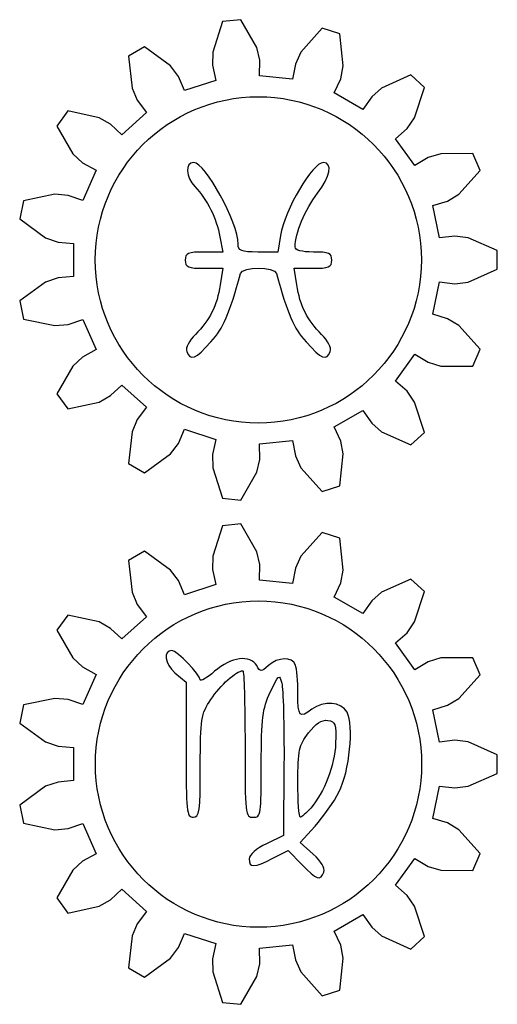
# Model space of a CAD drawing. Header units: millimetres. Extents: x -108 to 163, y -154 to 166.
# Tile 3 of 138: x -106 to -90, y 7 to 40. Entities that reach past the tile are written whole.
import ezdxf

# ---------------------------------------------------------------- set-up
doc = ezdxf.new("R2010")
doc.units = ezdxf.units.MM
doc.header["$MEASUREMENT"] = 0
doc.layers.add('Layer 1', color=7, linetype='Continuous')

msp = doc.modelspace()

# ---------------------------------------------------------------- linework, layer by layer
at = {"layer": 'Layer 1', "color": 12, "lineweight": 25}
for points, knots in [([(-91.9479, 32.9458), (-91.9479, 32.9458), (-91.4286, 33.0082), (-91.4286, 33.0082), (-91.4286, 33.0082), (-90.9878, 32.9537), (-90.9878, 32.9537), (-90.9878, 32.9537), (-89.9997, 32.5184), (-89.9997, 32.5184), (-89.9997, 32.5184), (-89.9998, 31.8917), (-89.9998, 31.8917), (-89.9998, 31.8917), (-90.9879, 31.4564), (-90.9879, 31.4564), (-90.9879, 31.4564), (-91.4286, 31.4019), (-91.4286, 31.4019), (-91.4286, 31.4019), (-91.9479, 31.4643), (-91.9479, 31.4643), (-91.9479, 31.4643), (-92.1794, 30.3752), (-92.1794, 30.3752), (-92.1794, 30.3752), (-91.6797, 30.221), (-91.6797, 30.221), (-91.6797, 30.221), (-91.2992, 29.9919), (-91.2992, 29.9919), (-91.2992, 29.9919), (-90.5735, 29.1923), (-90.5735, 29.1923), (-90.5735, 29.1923), (-90.8284, 28.6198), (-90.8284, 28.6198), (-90.8284, 28.6198), (-91.9082, 28.6241), (-91.9082, 28.6241), (-91.9082, 28.6241), (-92.333, 28.7535), (-92.333, 28.7535), (-92.333, 28.7535), (-92.782, 29.0218), (-92.782, 29.0218), (-92.782, 29.0218), (-93.4365, 28.121), (-93.4365, 28.121), (-93.4365, 28.121), (-93.0426, 27.7768), (-93.0426, 27.7768), (-93.0426, 27.7768), (-92.7882, 27.4128), (-92.7882, 27.4128), (-92.7882, 27.4128), (-92.4505, 26.3872), (-92.4505, 26.3872), (-92.4505, 26.3872), (-92.9162, 25.968), (-92.9162, 25.968), (-92.9162, 25.968), (-93.9009, 26.4109), (-93.9009, 26.4109), (-93.9009, 26.4109), (-94.2364, 26.702), (-94.2364, 26.702), (-94.2364, 26.702), (-94.5374, 27.1296), (-94.5374, 27.1296), (-94.5374, 27.1296), (-95.5017, 26.5729), (-95.5017, 26.5729), (-95.5017, 26.5729), (-95.2819, 26.0984), (-95.2819, 26.0984), (-95.2819, 26.0984), (-95.1976, 25.6624), (-95.1976, 25.6624), (-95.1976, 25.6624), (-95.3062, 24.5881), (-95.3062, 24.5881), (-95.3062, 24.5881), (-95.9022, 24.3945), (-95.9022, 24.3945), (-95.9022, 24.3945), (-96.6215, 25.1997), (-96.6215, 25.1997), (-96.6215, 25.1997), (-96.8096, 25.6021), (-96.8096, 25.6021), (-96.8096, 25.6021), (-96.9107, 26.1152), (-96.9107, 26.1152), (-96.9107, 26.1152), (-98.0181, 25.9988), (-98.0181, 25.9988), (-98.0181, 25.9988), (-98.0103, 25.4759), (-98.0103, 25.4759), (-98.0103, 25.4759), (-98.1106, 25.0432), (-98.1106, 25.0432), (-98.1106, 25.0432), (-98.6468, 24.106), (-98.6468, 24.106), (-98.6468, 24.106), (-99.27, 24.1715), (-99.27, 24.1715), (-99.27, 24.1715), (-99.5997, 25.1997), (-99.5997, 25.1997), (-99.5997, 25.1997), (-99.6078, 25.6438), (-99.6078, 25.6438), (-99.6078, 25.6438), (-99.4915, 26.1536), (-99.4915, 26.1536), (-99.4915, 26.1536), (-100.5504, 26.4977), (-100.5504, 26.4977), (-100.5504, 26.4977), (-100.756, 26.0168), (-100.756, 26.0168), (-100.756, 26.0168), (-101.0236, 25.6624), (-101.0236, 25.6624), (-101.0236, 25.6624), (-101.8947, 25.0243), (-101.8947, 25.0243), (-101.8947, 25.0243), (-102.4374, 25.3376), (-102.4374, 25.3376), (-102.4374, 25.3376), (-102.3203, 26.4109), (-102.3203, 26.4109), (-102.3203, 26.4109), (-102.1471, 26.8199), (-102.1471, 26.8199), (-102.1471, 26.8199), (-101.8334, 27.2384), (-101.8334, 27.2384), (-101.8334, 27.2384), (-102.6609, 27.9835), (-102.6609, 27.9835), (-102.6609, 27.9835), (-103.0443, 27.6277), (-103.0443, 27.6277), (-103.0443, 27.6277), (-103.433, 27.4128), (-103.433, 27.4128), (-103.433, 27.4128), (-104.4883, 27.1841), (-104.4883, 27.1841), (-104.4883, 27.1841), (-104.8566, 27.6911), (-104.8566, 27.6911), (-104.8566, 27.6911), (-104.3131, 28.6241), (-104.3131, 28.6241), (-104.3131, 28.6241), (-103.9885, 28.9273), (-103.9885, 28.9273), (-103.9885, 28.9273), (-103.5317, 29.182), (-103.5317, 29.182), (-103.5317, 29.182), (-103.9846, 30.1992), (-103.9846, 30.1992), (-103.9846, 30.1992), (-104.4796, 30.0302), (-104.4796, 30.0302), (-104.4796, 30.0302), (-104.922, 29.9919), (-104.922, 29.9919), (-104.922, 29.9919), (-105.9791, 30.2122), (-105.9791, 30.2122), (-105.9791, 30.2122), (-106.1094, 30.8252), (-106.1094, 30.8252), (-106.1094, 30.8252), (-105.2333, 31.4564), (-105.2333, 31.4564), (-105.2333, 31.4564), (-104.8135, 31.6014), (-104.8135, 31.6014), (-104.8135, 31.6014), (-104.2926, 31.6483), (-104.2926, 31.6483), (-104.2926, 31.6483), (-104.2926, 32.7618), (-104.2926, 32.7618), (-104.2926, 32.7618), (-104.8135, 32.8087), (-104.8135, 32.8087), (-104.8135, 32.8087), (-105.2333, 32.9537), (-105.2333, 32.9537), (-105.2333, 32.9537), (-106.1093, 33.5849), (-106.1093, 33.5849), (-106.1093, 33.5849), (-105.979, 34.1979), (-105.979, 34.1979), (-105.979, 34.1979), (-104.922, 34.4183), (-104.922, 34.4183), (-104.922, 34.4183), (-104.4795, 34.38), (-104.4795, 34.38), (-104.4795, 34.38), (-103.9846, 34.211), (-103.9846, 34.211), (-103.9846, 34.211), (-103.5317, 35.2282), (-103.5317, 35.2282), (-103.5317, 35.2282), (-103.9885, 35.4829), (-103.9885, 35.4829), (-103.9885, 35.4829), (-104.3131, 35.7861), (-104.3131, 35.7861), (-104.3131, 35.7861), (-104.8566, 36.7191), (-104.8566, 36.7191), (-104.8566, 36.7191), (-104.4883, 37.2261), (-104.4883, 37.2261), (-104.4883, 37.2261), (-103.433, 36.9975), (-103.433, 36.9975), (-103.433, 36.9975), (-103.0443, 36.7825), (-103.0443, 36.7825), (-103.0443, 36.7825), (-102.6609, 36.4268), (-102.6609, 36.4268), (-102.6609, 36.4268), (-101.8334, 37.1719), (-101.8334, 37.1719), (-101.8334, 37.1719), (-102.1471, 37.5904), (-102.1471, 37.5904), (-102.1471, 37.5904), (-102.3203, 37.9994), (-102.3203, 37.9994), (-102.3203, 37.9994), (-102.4374, 39.0728), (-102.4374, 39.0728), (-102.4374, 39.0728), (-101.8947, 39.3861), (-101.8947, 39.3861), (-101.8947, 39.3861), (-101.0237, 38.748), (-101.0237, 38.748), (-101.0237, 38.748), (-100.7561, 38.3935), (-100.7561, 38.3935), (-100.7561, 38.3935), (-100.5505, 37.9126), (-100.5505, 37.9126), (-100.5505, 37.9126), (-99.4915, 38.2567), (-99.4915, 38.2567), (-99.4915, 38.2567), (-99.6079, 38.7666), (-99.6079, 38.7666), (-99.6079, 38.7666), (-99.5997, 39.2107), (-99.5997, 39.2107), (-99.5997, 39.2107), (-99.2701, 40.2389), (-99.2701, 40.2389), (-99.2701, 40.2389), (-98.6469, 40.3044), (-98.6469, 40.3044), (-98.6469, 40.3044), (-98.1107, 39.3672), (-98.1107, 39.3672), (-98.1107, 39.3672), (-98.0104, 38.9345), (-98.0104, 38.9345), (-98.0104, 38.9345), (-98.0182, 38.4115), (-98.0182, 38.4115), (-98.0182, 38.4115), (-96.9108, 38.2951), (-96.9108, 38.2951), (-96.9108, 38.2951), (-96.8097, 38.8083), (-96.8097, 38.8083), (-96.8097, 38.8083), (-96.6216, 39.2107), (-96.6216, 39.2107), (-96.6216, 39.2107), (-95.9023, 40.0159), (-95.9023, 40.0159), (-95.9023, 40.0159), (-95.3063, 39.8223), (-95.3063, 39.8223), (-95.3063, 39.8223), (-95.1976, 38.748), (-95.1976, 38.748), (-95.1976, 38.748), (-95.282, 38.3119), (-95.282, 38.3119), (-95.282, 38.3119), (-95.5018, 37.8373), (-95.5018, 37.8373), (-95.5018, 37.8373), (-94.5375, 37.2806), (-94.5375, 37.2806), (-94.5375, 37.2806), (-94.2364, 37.7083), (-94.2364, 37.7083), (-94.2364, 37.7083), (-93.9009, 37.9994), (-93.9009, 37.9994), (-93.9009, 37.9994), (-92.9162, 38.4424), (-92.9162, 38.4424), (-92.9162, 38.4424), (-92.4505, 38.0231), (-92.4505, 38.0231), (-92.4505, 38.0231), (-92.7882, 36.9975), (-92.7882, 36.9975), (-92.7882, 36.9975), (-93.0426, 36.6334), (-93.0426, 36.6334), (-93.0426, 36.6334), (-93.4364, 36.2893), (-93.4364, 36.2893), (-93.4364, 36.2893), (-92.7819, 35.3885), (-92.7819, 35.3885), (-92.7819, 35.3885), (-92.3329, 35.6567), (-92.3329, 35.6567), (-92.3329, 35.6567), (-91.908, 35.7862), (-91.908, 35.7862), (-91.908, 35.7862), (-90.8283, 35.7904), (-90.8283, 35.7904), (-90.8283, 35.7904), (-90.5734, 35.2179), (-90.5734, 35.2179), (-90.5734, 35.2179), (-91.299, 34.4183), (-91.299, 34.4183), (-91.299, 34.4183), (-91.6795, 34.1892), (-91.6795, 34.1892), (-91.6795, 34.1892), (-92.1793, 34.035), (-92.1793, 34.035), (-92.1793, 34.035), (-91.9479, 32.9458), (-91.9479, 32.9458)], [0, 0, 0, 0, 0.0083333, 0.0083333, 0.0083333, 0.0166667, 0.0166667, 0.0166667, 0.025, 0.025, 0.025, 0.0333333, 0.0333333, 0.0333333, 0.0416667, 0.0416667, 0.0416667, 0.05, 0.05, 0.05, 0.0583333, 0.0583333, 0.0583333, 0.0666667, 0.0666667, 0.0666667, 0.075, 0.075, 0.075, 0.0833333, 0.0833333, 0.0833333, 0.0916667, 0.0916667, 0.0916667, 0.1, 0.1, 0.1, 0.1083333, 0.1083333, 0.1083333, 0.1166667, 0.1166667, 0.1166667, 0.125, 0.125, 0.125, 0.1333333, 0.1333333, 0.1333333, 0.1416667, 0.1416667, 0.1416667, 0.15, 0.15, 0.15, 0.1583333, 0.1583333, 0.1583333, 0.1666667, 0.1666667, 0.1666667, 0.175, 0.175, 0.175, 0.1833333, 0.1833333, 0.1833333, 0.1916667, 0.1916667, 0.1916667, 0.2, 0.2, 0.2, 0.2083333, 0.2083333, 0.2083333, 0.2166667, 0.2166667, 0.2166667, 0.225, 0.225, 0.225, 0.2333333, 0.2333333, 0.2333333, 0.2416667, 0.2416667, 0.2416667, 0.25, 0.25, 0.25, 0.2583333, 0.2583333, 0.2583333, 0.2666667, 0.2666667, 0.2666667, 0.275, 0.275, 0.275, 0.2833333, 0.2833333, 0.2833333, 0.2916667, 0.2916667, 0.2916667, 0.3, 0.3, 0.3, 0.3083333, 0.3083333, 0.3083333, 0.3166667, 0.3166667, 0.3166667, 0.325, 0.325, 0.325, 0.3333333, 0.3333333, 0.3333333, 0.3416667, 0.3416667, 0.3416667, 0.35, 0.35, 0.35, 0.3583333, 0.3583333, 0.3583333, 0.3666667, 0.3666667, 0.3666667, 0.375, 0.375, 0.375, 0.3833333, 0.3833333, 0.3833333, 0.3916667, 0.3916667, 0.3916667, 0.4, 0.4, 0.4, 0.4083333, 0.4083333, 0.4083333, 0.4166667, 0.4166667, 0.4166667, 0.425, 0.425, 0.425, 0.4333333, 0.4333333, 0.4333333, 0.4416667, 0.4416667, 0.4416667, 0.45, 0.45, 0.45, 0.4583333, 0.4583333, 0.4583333, 0.4666667, 0.4666667, 0.4666667, 0.475, 0.475, 0.475, 0.4833333, 0.4833333, 0.4833333, 0.4916667, 0.4916667, 0.4916667, 0.5, 0.5, 0.5, 0.5083333, 0.5083333, 0.5083333, 0.5166667, 0.5166667, 0.5166667, 0.525, 0.525, 0.525, 0.5333333, 0.5333333, 0.5333333, 0.5416667, 0.5416667, 0.5416667, 0.55, 0.55, 0.55, 0.5583333, 0.5583333, 0.5583333, 0.5666667, 0.5666667, 0.5666667, 0.575, 0.575, 0.575, 0.5833333, 0.5833333, 0.5833333, 0.5916667, 0.5916667, 0.5916667, 0.6, 0.6, 0.6, 0.6083333, 0.6083333, 0.6083333, 0.6166667, 0.6166667, 0.6166667, 0.625, 0.625, 0.625, 0.6333333, 0.6333333, 0.6333333, 0.6416667, 0.6416667, 0.6416667, 0.65, 0.65, 0.65, 0.6583333, 0.6583333, 0.6583333, 0.6666667, 0.6666667, 0.6666667, 0.675, 0.675, 0.675, 0.6833333, 0.6833333, 0.6833333, 0.6916667, 0.6916667, 0.6916667, 0.7, 0.7, 0.7, 0.7083333, 0.7083333, 0.7083333, 0.7166667, 0.7166667, 0.7166667, 0.725, 0.725, 0.725, 0.7333333, 0.7333333, 0.7333333, 0.7416667, 0.7416667, 0.7416667, 0.75, 0.75, 0.75, 0.7583333, 0.7583333, 0.7583333, 0.7666667, 0.7666667, 0.7666667, 0.775, 0.775, 0.775, 0.7833333, 0.7833333, 0.7833333, 0.7916667, 0.7916667, 0.7916667, 0.8, 0.8, 0.8, 0.8083333, 0.8083333, 0.8083333, 0.8166667, 0.8166667, 0.8166667, 0.825, 0.825, 0.825, 0.8333333, 0.8333333, 0.8333333, 0.8416667, 0.8416667, 0.8416667, 0.85, 0.85, 0.85, 0.8583333, 0.8583333, 0.8583333, 0.8666667, 0.8666667, 0.8666667, 0.875, 0.875, 0.875, 0.8833333, 0.8833333, 0.8833333, 0.8916667, 0.8916667, 0.8916667, 0.9, 0.9, 0.9, 0.9083333, 0.9083333, 0.9083333, 0.9166667, 0.9166667, 0.9166667, 0.925, 0.925, 0.925, 0.9333333, 0.9333333, 0.9333333, 0.9416667, 0.9416667, 0.9416667, 0.95, 0.95, 0.95, 0.9583333, 0.9583333, 0.9583333, 0.9666667, 0.9666667, 0.9666667, 0.975, 0.975, 0.975, 0.9833333, 0.9833333, 0.9833333, 0.9916667, 0.9916667, 0.9916667, 1, 1, 1, 1]), ([(-92.5621, 32.2051), (-92.5621, 35.2427), (-95.0245, 37.7051), (-98.0621, 37.7051), (-101.0997, 37.7051), (-103.5621, 35.2427), (-103.5621, 32.2051), (-103.5621, 29.1675), (-101.0997, 26.7051), (-98.0621, 26.7051), (-95.0245, 26.7051), (-92.5621, 29.1675), (-92.5621, 32.2051)], [0, 0, 0, 0, 0.25, 0.25, 0.25, 0.5, 0.5, 0.5, 0.75, 0.75, 0.75, 1, 1, 1, 1]), ([(-91.9479, 15.9459), (-91.9479, 15.9459), (-91.4286, 16.0083), (-91.4286, 16.0083), (-91.4286, 16.0083), (-90.9878, 15.9538), (-90.9878, 15.9538), (-90.9878, 15.9538), (-89.9997, 15.5185), (-89.9997, 15.5185), (-89.9997, 15.5185), (-89.9998, 14.8918), (-89.9998, 14.8918), (-89.9998, 14.8918), (-90.9879, 14.4565), (-90.9879, 14.4565), (-90.9879, 14.4565), (-91.4286, 14.402), (-91.4286, 14.402), (-91.4286, 14.402), (-91.9479, 14.4644), (-91.9479, 14.4644), (-91.9479, 14.4644), (-92.1794, 13.3753), (-92.1794, 13.3753), (-92.1794, 13.3753), (-91.6797, 13.2211), (-91.6797, 13.2211), (-91.6797, 13.2211), (-91.2992, 12.992), (-91.2992, 12.992), (-91.2992, 12.992), (-90.5735, 12.1924), (-90.5735, 12.1924), (-90.5735, 12.1924), (-90.8284, 11.6199), (-90.8284, 11.6199), (-90.8284, 11.6199), (-91.9082, 11.6242), (-91.9082, 11.6242), (-91.9082, 11.6242), (-92.333, 11.7536), (-92.333, 11.7536), (-92.333, 11.7536), (-92.782, 12.0219), (-92.782, 12.0219), (-92.782, 12.0219), (-93.4365, 11.121), (-93.4365, 11.121), (-93.4365, 11.121), (-93.0426, 10.7769), (-93.0426, 10.7769), (-93.0426, 10.7769), (-92.7882, 10.4129), (-92.7882, 10.4129), (-92.7882, 10.4129), (-92.4505, 9.3873), (-92.4505, 9.3873), (-92.4505, 9.3873), (-92.9162, 8.968), (-92.9162, 8.968), (-92.9162, 8.968), (-93.9009, 9.411), (-93.9009, 9.411), (-93.9009, 9.411), (-94.2364, 9.7021), (-94.2364, 9.7021), (-94.2364, 9.7021), (-94.5374, 10.1297), (-94.5374, 10.1297), (-94.5374, 10.1297), (-95.5017, 9.573), (-95.5017, 9.573), (-95.5017, 9.573), (-95.2819, 9.0984), (-95.2819, 9.0984), (-95.2819, 9.0984), (-95.1976, 8.6624), (-95.1976, 8.6624), (-95.1976, 8.6624), (-95.3062, 7.5881), (-95.3062, 7.5881), (-95.3062, 7.5881), (-95.9022, 7.3945), (-95.9022, 7.3945), (-95.9022, 7.3945), (-96.6215, 8.1997), (-96.6215, 8.1997), (-96.6215, 8.1997), (-96.8096, 8.602), (-96.8096, 8.602), (-96.8096, 8.602), (-96.9107, 9.1152), (-96.9107, 9.1152), (-96.9107, 9.1152), (-98.0181, 8.9988), (-98.0181, 8.9988), (-98.0181, 8.9988), (-98.0103, 8.4758), (-98.0103, 8.4758), (-98.0103, 8.4758), (-98.1106, 8.0432), (-98.1106, 8.0432), (-98.1106, 8.0432), (-98.6468, 7.106), (-98.6468, 7.106), (-98.6468, 7.106), (-99.27, 7.1715), (-99.27, 7.1715), (-99.27, 7.1715), (-99.5997, 8.1997), (-99.5997, 8.1997), (-99.5997, 8.1997), (-99.6078, 8.6438), (-99.6078, 8.6438), (-99.6078, 8.6438), (-99.4915, 9.1537), (-99.4915, 9.1537), (-99.4915, 9.1537), (-100.5504, 9.4977), (-100.5504, 9.4977), (-100.5504, 9.4977), (-100.756, 9.0168), (-100.756, 9.0168), (-100.756, 9.0168), (-101.0236, 8.6624), (-101.0236, 8.6624), (-101.0236, 8.6624), (-101.8947, 8.0243), (-101.8947, 8.0243), (-101.8947, 8.0243), (-102.4374, 8.3376), (-102.4374, 8.3376), (-102.4374, 8.3376), (-102.3203, 9.411), (-102.3203, 9.411), (-102.3203, 9.411), (-102.1471, 9.82), (-102.1471, 9.82), (-102.1471, 9.82), (-101.8334, 10.2385), (-101.8334, 10.2385), (-101.8334, 10.2385), (-102.6609, 10.9835), (-102.6609, 10.9835), (-102.6609, 10.9835), (-103.0443, 10.6278), (-103.0443, 10.6278), (-103.0443, 10.6278), (-103.433, 10.4129), (-103.433, 10.4129), (-103.433, 10.4129), (-104.4883, 10.1842), (-104.4883, 10.1842), (-104.4883, 10.1842), (-104.8566, 10.6912), (-104.8566, 10.6912), (-104.8566, 10.6912), (-104.3131, 11.6242), (-104.3131, 11.6242), (-104.3131, 11.6242), (-103.9885, 11.9274), (-103.9885, 11.9274), (-103.9885, 11.9274), (-103.5317, 12.1821), (-103.5317, 12.1821), (-103.5317, 12.1821), (-103.9846, 13.1993), (-103.9846, 13.1993), (-103.9846, 13.1993), (-104.4796, 13.0303), (-104.4796, 13.0303), (-104.4796, 13.0303), (-104.922, 12.992), (-104.922, 12.992), (-104.922, 12.992), (-105.9791, 13.2123), (-105.9791, 13.2123), (-105.9791, 13.2123), (-106.1094, 13.8253), (-106.1094, 13.8253), (-106.1094, 13.8253), (-105.2333, 14.4565), (-105.2333, 14.4565), (-105.2333, 14.4565), (-104.8135, 14.6015), (-104.8135, 14.6015), (-104.8135, 14.6015), (-104.2926, 14.6484), (-104.2926, 14.6484), (-104.2926, 14.6484), (-104.2926, 15.7619), (-104.2926, 15.7619), (-104.2926, 15.7619), (-104.8135, 15.8088), (-104.8135, 15.8088), (-104.8135, 15.8088), (-105.2333, 15.9538), (-105.2333, 15.9538), (-105.2333, 15.9538), (-106.1093, 16.585), (-106.1093, 16.585), (-106.1093, 16.585), (-105.979, 17.198), (-105.979, 17.198), (-105.979, 17.198), (-104.922, 17.4184), (-104.922, 17.4184), (-104.922, 17.4184), (-104.4795, 17.3801), (-104.4795, 17.3801), (-104.4795, 17.3801), (-103.9846, 17.2111), (-103.9846, 17.2111), (-103.9846, 17.2111), (-103.5317, 18.2283), (-103.5317, 18.2283), (-103.5317, 18.2283), (-103.9885, 18.483), (-103.9885, 18.483), (-103.9885, 18.483), (-104.3131, 18.7862), (-104.3131, 18.7862), (-104.3131, 18.7862), (-104.8566, 19.7192), (-104.8566, 19.7192), (-104.8566, 19.7192), (-104.4883, 20.2262), (-104.4883, 20.2262), (-104.4883, 20.2262), (-103.433, 19.9976), (-103.433, 19.9976), (-103.433, 19.9976), (-103.0443, 19.7826), (-103.0443, 19.7826), (-103.0443, 19.7826), (-102.6609, 19.4269), (-102.6609, 19.4269), (-102.6609, 19.4269), (-101.8334, 20.172), (-101.8334, 20.172), (-101.8334, 20.172), (-102.1471, 20.5905), (-102.1471, 20.5905), (-102.1471, 20.5905), (-102.3203, 20.9995), (-102.3203, 20.9995), (-102.3203, 20.9995), (-102.4374, 22.0729), (-102.4374, 22.0729), (-102.4374, 22.0729), (-101.8947, 22.3862), (-101.8947, 22.3862), (-101.8947, 22.3862), (-101.0237, 21.7481), (-101.0237, 21.7481), (-101.0237, 21.7481), (-100.7561, 21.3936), (-100.7561, 21.3936), (-100.7561, 21.3936), (-100.5505, 20.9127), (-100.5505, 20.9127), (-100.5505, 20.9127), (-99.4915, 21.2568), (-99.4915, 21.2568), (-99.4915, 21.2568), (-99.6079, 21.7667), (-99.6079, 21.7667), (-99.6079, 21.7667), (-99.5997, 22.2108), (-99.5997, 22.2108), (-99.5997, 22.2108), (-99.2701, 23.239), (-99.2701, 23.239), (-99.2701, 23.239), (-98.6469, 23.3045), (-98.6469, 23.3045), (-98.6469, 23.3045), (-98.1107, 22.3673), (-98.1107, 22.3673), (-98.1107, 22.3673), (-98.0104, 21.9346), (-98.0104, 21.9346), (-98.0104, 21.9346), (-98.0182, 21.4116), (-98.0182, 21.4116), (-98.0182, 21.4116), (-96.9108, 21.2952), (-96.9108, 21.2952), (-96.9108, 21.2952), (-96.8097, 21.8084), (-96.8097, 21.8084), (-96.8097, 21.8084), (-96.6216, 22.2108), (-96.6216, 22.2108), (-96.6216, 22.2108), (-95.9023, 23.016), (-95.9023, 23.016), (-95.9023, 23.016), (-95.3063, 22.8224), (-95.3063, 22.8224), (-95.3063, 22.8224), (-95.1976, 21.7481), (-95.1976, 21.7481), (-95.1976, 21.7481), (-95.282, 21.312), (-95.282, 21.312), (-95.282, 21.312), (-95.5018, 20.8374), (-95.5018, 20.8374), (-95.5018, 20.8374), (-94.5375, 20.2807), (-94.5375, 20.2807), (-94.5375, 20.2807), (-94.2364, 20.7084), (-94.2364, 20.7084), (-94.2364, 20.7084), (-93.9009, 20.9995), (-93.9009, 20.9995), (-93.9009, 20.9995), (-92.9162, 21.4425), (-92.9162, 21.4425), (-92.9162, 21.4425), (-92.4505, 21.0232), (-92.4505, 21.0232), (-92.4505, 21.0232), (-92.7882, 19.9976), (-92.7882, 19.9976), (-92.7882, 19.9976), (-93.0426, 19.6335), (-93.0426, 19.6335), (-93.0426, 19.6335), (-93.4364, 19.2894), (-93.4364, 19.2894), (-93.4364, 19.2894), (-92.7819, 18.3886), (-92.7819, 18.3886), (-92.7819, 18.3886), (-92.3329, 18.6568), (-92.3329, 18.6568), (-92.3329, 18.6568), (-91.908, 18.7863), (-91.908, 18.7863), (-91.908, 18.7863), (-90.8283, 18.7905), (-90.8283, 18.7905), (-90.8283, 18.7905), (-90.5734, 18.218), (-90.5734, 18.218), (-90.5734, 18.218), (-91.299, 17.4184), (-91.299, 17.4184), (-91.299, 17.4184), (-91.6795, 17.1893), (-91.6795, 17.1893), (-91.6795, 17.1893), (-92.1793, 17.0351), (-92.1793, 17.0351), (-92.1793, 17.0351), (-91.9479, 15.9459), (-91.9479, 15.9459)], [0, 0, 0, 0, 0.0083333, 0.0083333, 0.0083333, 0.0166667, 0.0166667, 0.0166667, 0.025, 0.025, 0.025, 0.0333333, 0.0333333, 0.0333333, 0.0416667, 0.0416667, 0.0416667, 0.05, 0.05, 0.05, 0.0583333, 0.0583333, 0.0583333, 0.0666667, 0.0666667, 0.0666667, 0.075, 0.075, 0.075, 0.0833333, 0.0833333, 0.0833333, 0.0916667, 0.0916667, 0.0916667, 0.1, 0.1, 0.1, 0.1083333, 0.1083333, 0.1083333, 0.1166667, 0.1166667, 0.1166667, 0.125, 0.125, 0.125, 0.1333333, 0.1333333, 0.1333333, 0.1416667, 0.1416667, 0.1416667, 0.15, 0.15, 0.15, 0.1583333, 0.1583333, 0.1583333, 0.1666667, 0.1666667, 0.1666667, 0.175, 0.175, 0.175, 0.1833333, 0.1833333, 0.1833333, 0.1916667, 0.1916667, 0.1916667, 0.2, 0.2, 0.2, 0.2083333, 0.2083333, 0.2083333, 0.2166667, 0.2166667, 0.2166667, 0.225, 0.225, 0.225, 0.2333333, 0.2333333, 0.2333333, 0.2416667, 0.2416667, 0.2416667, 0.25, 0.25, 0.25, 0.2583333, 0.2583333, 0.2583333, 0.2666667, 0.2666667, 0.2666667, 0.275, 0.275, 0.275, 0.2833333, 0.2833333, 0.2833333, 0.2916667, 0.2916667, 0.2916667, 0.3, 0.3, 0.3, 0.3083333, 0.3083333, 0.3083333, 0.3166667, 0.3166667, 0.3166667, 0.325, 0.325, 0.325, 0.3333333, 0.3333333, 0.3333333, 0.3416667, 0.3416667, 0.3416667, 0.35, 0.35, 0.35, 0.3583333, 0.3583333, 0.3583333, 0.3666667, 0.3666667, 0.3666667, 0.375, 0.375, 0.375, 0.3833333, 0.3833333, 0.3833333, 0.3916667, 0.3916667, 0.3916667, 0.4, 0.4, 0.4, 0.4083333, 0.4083333, 0.4083333, 0.4166667, 0.4166667, 0.4166667, 0.425, 0.425, 0.425, 0.4333333, 0.4333333, 0.4333333, 0.4416667, 0.4416667, 0.4416667, 0.45, 0.45, 0.45, 0.4583333, 0.4583333, 0.4583333, 0.4666667, 0.4666667, 0.4666667, 0.475, 0.475, 0.475, 0.4833333, 0.4833333, 0.4833333, 0.4916667, 0.4916667, 0.4916667, 0.5, 0.5, 0.5, 0.5083333, 0.5083333, 0.5083333, 0.5166667, 0.5166667, 0.5166667, 0.525, 0.525, 0.525, 0.5333333, 0.5333333, 0.5333333, 0.5416667, 0.5416667, 0.5416667, 0.55, 0.55, 0.55, 0.5583333, 0.5583333, 0.5583333, 0.5666667, 0.5666667, 0.5666667, 0.575, 0.575, 0.575, 0.5833333, 0.5833333, 0.5833333, 0.5916667, 0.5916667, 0.5916667, 0.6, 0.6, 0.6, 0.6083333, 0.6083333, 0.6083333, 0.6166667, 0.6166667, 0.6166667, 0.625, 0.625, 0.625, 0.6333333, 0.6333333, 0.6333333, 0.6416667, 0.6416667, 0.6416667, 0.65, 0.65, 0.65, 0.6583333, 0.6583333, 0.6583333, 0.6666667, 0.6666667, 0.6666667, 0.675, 0.675, 0.675, 0.6833333, 0.6833333, 0.6833333, 0.6916667, 0.6916667, 0.6916667, 0.7, 0.7, 0.7, 0.7083333, 0.7083333, 0.7083333, 0.7166667, 0.7166667, 0.7166667, 0.725, 0.725, 0.725, 0.7333333, 0.7333333, 0.7333333, 0.7416667, 0.7416667, 0.7416667, 0.75, 0.75, 0.75, 0.7583333, 0.7583333, 0.7583333, 0.7666667, 0.7666667, 0.7666667, 0.775, 0.775, 0.775, 0.7833333, 0.7833333, 0.7833333, 0.7916667, 0.7916667, 0.7916667, 0.8, 0.8, 0.8, 0.8083333, 0.8083333, 0.8083333, 0.8166667, 0.8166667, 0.8166667, 0.825, 0.825, 0.825, 0.8333333, 0.8333333, 0.8333333, 0.8416667, 0.8416667, 0.8416667, 0.85, 0.85, 0.85, 0.8583333, 0.8583333, 0.8583333, 0.8666667, 0.8666667, 0.8666667, 0.875, 0.875, 0.875, 0.8833333, 0.8833333, 0.8833333, 0.8916667, 0.8916667, 0.8916667, 0.9, 0.9, 0.9, 0.9083333, 0.9083333, 0.9083333, 0.9166667, 0.9166667, 0.9166667, 0.925, 0.925, 0.925, 0.9333333, 0.9333333, 0.9333333, 0.9416667, 0.9416667, 0.9416667, 0.95, 0.95, 0.95, 0.9583333, 0.9583333, 0.9583333, 0.9666667, 0.9666667, 0.9666667, 0.975, 0.975, 0.975, 0.9833333, 0.9833333, 0.9833333, 0.9916667, 0.9916667, 0.9916667, 1, 1, 1, 1]), ([(-92.5546, 15.2052), (-92.5546, 18.2428), (-95.017, 20.7052), (-98.0546, 20.7052), (-101.0922, 20.7052), (-103.5546, 18.2428), (-103.5546, 15.2052), (-103.5546, 12.1676), (-101.0922, 9.7052), (-98.0546, 9.7052), (-95.017, 9.7052), (-92.5546, 12.1676), (-92.5546, 15.2052)], [0, 0, 0, 0, 0.25, 0.25, 0.25, 0.5, 0.5, 0.5, 0.75, 0.75, 0.75, 1, 1, 1, 1])]:
    msp.add_open_spline(points, degree=3, knots=knots, dxfattribs=at)
at = {"layer": 'Layer 1'}
for points, knots in [([(-100.4749, 29.1132), (-100.5222, 29.2364), (-100.4028, 29.4741), (-100.1835, 29.6933), (-99.7006, 30.1762), (-99.4551, 30.6632), (-99.3439, 31.359), (-99.3439, 31.359), (-99.2539, 31.9221), (-99.2539, 31.9221), (-99.2539, 31.9221), (-99.8887, 31.9221), (-99.8887, 31.9221), (-100.432, 31.9221), (-100.5235, 31.9616), (-100.5235, 32.1964), (-100.5235, 32.4311), (-100.4321, 32.4707), (-99.891, 32.4707), (-99.891, 32.4707), (-99.2585, 32.4707), (-99.2585, 32.4707), (-99.2585, 32.4707), (-99.3541, 32.9803), (-99.3541, 32.9803), (-99.4742, 33.6204), (-99.7731, 34.2198), (-100.2005, 34.6772), (-100.5094, 35.0078), (-100.5354, 35.4882), (-100.2445, 35.4882), (-99.8461, 35.4882), (-98.7404, 33.4679), (-98.7404, 32.7399), (-98.7404, 32.5093), (-98.6447, 32.4707), (-98.0721, 32.4707), (-98.0721, 32.4707), (-97.4038, 32.4707), (-97.4038, 32.4707), (-97.4038, 32.4707), (-97.3141, 33.0319), (-97.3141, 33.0319), (-97.1758, 33.8967), (-96.2353, 35.4882), (-95.8625, 35.4882), (-95.5462, 35.4882), (-95.6393, 35.0089), (-96.0634, 34.4533), (-96.4869, 33.8985), (-96.8173, 33.1069), (-96.8194, 32.6421), (-96.8199, 32.5302), (-96.6057, 32.4706), (-96.2029, 32.4706), (-95.6771, 32.4706), (-95.5857, 32.4299), (-95.5857, 32.1963), (-95.5857, 31.9615), (-95.6771, 31.922), (-96.2205, 31.922), (-96.2205, 31.922), (-96.8552, 31.9221), (-96.8552, 31.9221), (-96.8552, 31.9221), (-96.7652, 31.359), (-96.7652, 31.359), (-96.6539, 30.6632), (-96.4084, 30.1761), (-95.9256, 29.6933), (-95.7064, 29.4741), (-95.587, 29.2364), (-95.6342, 29.1132), (-95.7576, 28.7917), (-95.9238, 28.8587), (-96.4507, 29.4419), (-96.8749, 29.9114), (-97.0762, 30.3762), (-97.4506, 31.7506), (-97.5128, 31.9791), (-98.5963, 31.9791), (-98.6585, 31.7506), (-99.0329, 30.3762), (-99.2342, 29.9114), (-99.6584, 29.4419), (-100.1853, 28.8587), (-100.3516, 28.7918), (-100.4749, 29.1132)], [0, 0, 0, 0, 0.0344828, 0.0344828, 0.0344828, 0.0689655, 0.0689655, 0.0689655, 0.1034483, 0.1034483, 0.1034483, 0.137931, 0.137931, 0.137931, 0.1724138, 0.1724138, 0.1724138, 0.2068966, 0.2068966, 0.2068966, 0.2413793, 0.2413793, 0.2413793, 0.2758621, 0.2758621, 0.2758621, 0.3103448, 0.3103448, 0.3103448, 0.3448276, 0.3448276, 0.3448276, 0.3793103, 0.3793103, 0.3793103, 0.4137931, 0.4137931, 0.4137931, 0.4482759, 0.4482759, 0.4482759, 0.4827586, 0.4827586, 0.4827586, 0.5172414, 0.5172414, 0.5172414, 0.5517241, 0.5517241, 0.5517241, 0.5862069, 0.5862069, 0.5862069, 0.6206897, 0.6206897, 0.6206897, 0.6551724, 0.6551724, 0.6551724, 0.6896552, 0.6896552, 0.6896552, 0.7241379, 0.7241379, 0.7241379, 0.7586207, 0.7586207, 0.7586207, 0.7931034, 0.7931034, 0.7931034, 0.8275862, 0.8275862, 0.8275862, 0.862069, 0.862069, 0.862069, 0.8965517, 0.8965517, 0.8965517, 0.9310345, 0.9310345, 0.9310345, 0.9655172, 0.9655172, 0.9655172, 1, 1, 1, 1]), ([(-96.5972, 11.8241), (-96.5972, 11.8241), (-97.0555, 12.2929), (-97.0555, 12.2929), (-97.0555, 12.2929), (-97.5711, 12.0299), (-97.5711, 12.0299), (-98.209, 11.7045), (-98.3733, 11.6997), (-98.367, 12.0069), (-98.364, 12.1516), (-98.1325, 12.3559), (-97.7841, 12.5213), (-97.7841, 12.5213), (-97.2061, 12.7956), (-97.2061, 12.7956), (-97.2061, 12.7956), (-97.1946, 15.1959), (-97.1946, 15.1959), (-97.1883, 16.5161), (-97.2215, 17.7485), (-97.2683, 17.9347), (-97.3476, 18.2495), (-97.3748, 18.228), (-97.657, 17.6276), (-97.9216, 17.0648), (-97.9605, 16.7532), (-97.9605, 15.1974), (-97.9605, 13.5043), (-97.9746, 13.4128), (-98.2348, 13.4128), (-98.499, 13.4128), (-98.5091, 13.5042), (-98.5091, 15.8817), (-98.5091, 17.2396), (-98.5421, 18.3506), (-98.5825, 18.3506), (-98.7987, 18.3506), (-99.3484, 17.8594), (-99.6612, 17.3867), (-99.9976, 16.8783), (-100.0179, 16.7503), (-100.0179, 15.1303), (-100.0179, 13.586), (-100.0421, 13.4129), (-100.2579, 13.4132), (-100.4768, 13.4135), (-100.4979, 13.6134), (-100.4979, 15.6883), (-100.4979, 15.6883), (-100.4979, 17.9631), (-100.4979, 17.9631), (-100.4979, 17.9631), (-100.8738, 18.2863), (-100.8738, 18.2863), (-101.2186, 18.5828), (-101.2791, 19.0365), (-100.9739, 19.0365), (-100.8121, 19.0365), (-100.0179, 18.2183), (-100.0179, 18.0516), (-100.0179, 17.9742), (-99.7997, 18.1023), (-99.5331, 18.3365), (-98.984, 18.8186), (-98.3288, 18.9058), (-98.1158, 18.525), (-97.99, 18.3002), (-97.9694, 18.3002), (-97.721, 18.525), (-97.3934, 18.8215), (-96.9194, 18.832), (-96.8094, 18.5453), (-96.7636, 18.426), (-96.7261, 17.9939), (-96.7261, 17.5852), (-96.7261, 16.794), (-96.6737, 16.7348), (-96.2541, 17.0521), (-95.8529, 17.3555), (-95.2559, 17.3075), (-95.0682, 16.9567), (-94.8283, 16.5084), (-94.9845, 14.9601), (-95.3399, 14.264), (-95.5053, 13.94), (-95.8675, 13.4239), (-96.1446, 13.1171), (-96.1446, 13.1171), (-96.6485, 12.5594), (-96.6485, 12.5594), (-96.6485, 12.5594), (-96.2099, 12.1675), (-96.2099, 12.1675), (-95.9363, 11.923), (-95.8016, 11.6966), (-95.8519, 11.5656), (-95.969, 11.2605), (-96.0856, 11.301), (-96.5973, 11.8243), (-96.5973, 11.8243), (-96.5972, 11.8241), (-96.5972, 11.8241)], [0, 0, 0, 0, 0.0294118, 0.0294118, 0.0294118, 0.0588235, 0.0588235, 0.0588235, 0.0882353, 0.0882353, 0.0882353, 0.1176471, 0.1176471, 0.1176471, 0.1470588, 0.1470588, 0.1470588, 0.1764706, 0.1764706, 0.1764706, 0.2058824, 0.2058824, 0.2058824, 0.2352941, 0.2352941, 0.2352941, 0.2647059, 0.2647059, 0.2647059, 0.2941176, 0.2941176, 0.2941176, 0.3235294, 0.3235294, 0.3235294, 0.3529412, 0.3529412, 0.3529412, 0.3823529, 0.3823529, 0.3823529, 0.4117647, 0.4117647, 0.4117647, 0.4411765, 0.4411765, 0.4411765, 0.4705882, 0.4705882, 0.4705882, 0.5, 0.5, 0.5, 0.5294118, 0.5294118, 0.5294118, 0.5588235, 0.5588235, 0.5588235, 0.5882353, 0.5882353, 0.5882353, 0.6176471, 0.6176471, 0.6176471, 0.6470588, 0.6470588, 0.6470588, 0.6764706, 0.6764706, 0.6764706, 0.7058824, 0.7058824, 0.7058824, 0.7352941, 0.7352941, 0.7352941, 0.7647059, 0.7647059, 0.7647059, 0.7941176, 0.7941176, 0.7941176, 0.8235294, 0.8235294, 0.8235294, 0.8529412, 0.8529412, 0.8529412, 0.8823529, 0.8823529, 0.8823529, 0.9117647, 0.9117647, 0.9117647, 0.9411765, 0.9411765, 0.9411765, 0.9705882, 0.9705882, 0.9705882, 1, 1, 1, 1]), ([(-96.294, 13.7214), (-95.8324, 14.2485), (-95.4851, 15.153), (-95.4534, 15.9103), (-95.4262, 16.5604), (-95.4539, 16.6405), (-95.7187, 16.6782), (-95.9227, 16.7073), (-96.1247, 16.5757), (-96.3702, 16.2538), (-96.6899, 15.8346), (-96.7261, 15.6666), (-96.7261, 14.6), (-96.7261, 13.947), (-96.6897, 13.4128), (-96.6452, 13.4128), (-96.6007, 13.4128), (-96.4427, 13.5517), (-96.2941, 13.7214), (-96.2941, 13.7214), (-96.294, 13.7214), (-96.294, 13.7214)], [0, 0, 0, 0, 0.1428571, 0.1428571, 0.1428571, 0.2857143, 0.2857143, 0.2857143, 0.4285714, 0.4285714, 0.4285714, 0.5714286, 0.5714286, 0.5714286, 0.7142857, 0.7142857, 0.7142857, 0.8571429, 0.8571429, 0.8571429, 1, 1, 1, 1])]:
    msp.add_open_spline(points, degree=3, knots=knots, dxfattribs=at)

doc.saveas('drawing.dxf')
